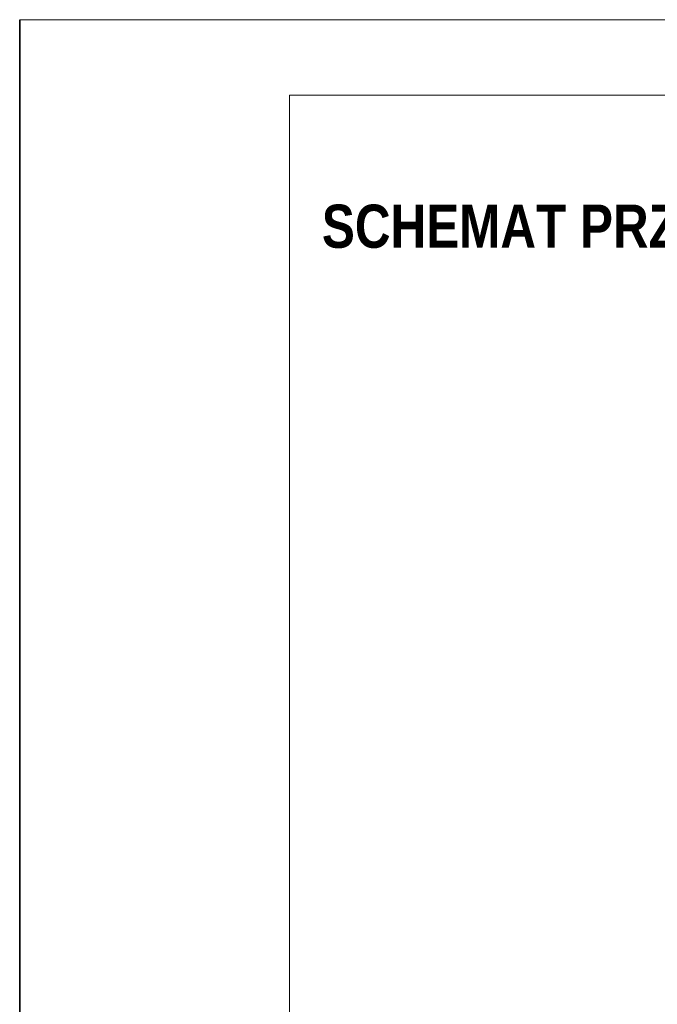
# Model space of a CAD drawing. Header units: millimetres. Extents: x 2060 to 2634, y 1467 to 1764.
# Tile 57 of 64: x 2423 to 2482, y 1672 to 1764. Entities that reach past the tile are written whole.
import ezdxf

# ---------------------------------------------------------------- set-up
doc = ezdxf.new("R2010")
doc.units = ezdxf.units.MM
for name, color, linetype, lineweight in [('_0', 7, 'Continuous', 18), ('_II_Tabelki i ramki', 7, 'Continuous', 18), ('opisy', 7, 'Continuous', 15)]:
    doc.layers.add(name, color=color, linetype=linetype, lineweight=lineweight)
doc.styles.add('Arial Narrow', font='arial.ttf')

msp = doc.modelspace()

# ---------------------------------------------------------------- linework, layer by layer
for points in [[(2632.847, 1466.528), (2422.847, 1466.528), (2422.847, 1763.528)], [(2422.847, 1763.528), (2422.847, 1466.528)]]:
    msp.add_lwpolyline(points)
at = {"layer": '_0'}
msp.add_lwpolyline([(2422.847, 1763.528), (2632.847, 1763.528), (2632.847, 1466.528), (2422.847, 1466.528)], close=True, dxfattribs=at)
at = {"layer": '_II_Tabelki i ramki'}
for points in [[(2422.847, 1763.528), (2632.847, 1763.528), (2632.847, 1466.528), (2422.847, 1466.528)], [(2447.847, 1756.528), (2625.847, 1756.528), (2625.847, 1473.528), (2447.847, 1473.528)]]:
    msp.add_lwpolyline(points, close=True, dxfattribs=at)

# ---------------------------------------------------------------- texts
at = {"layer": 'opisy', "insert": (2450.855, 1746.385), "char_height": 4, "width": 203.07976, "attachment_point": 1, "style": 'Arial Narrow'}
msp.add_mtext('{\\fArial Narrow|b1|i0|c238|p34;SCHEMAT PRZYDOMOWEJ PRZEPOMOWNI ŚCIEKÓW HDPE %%C800x2,60m}', dxfattribs=at)

doc.saveas('drawing.dxf')
